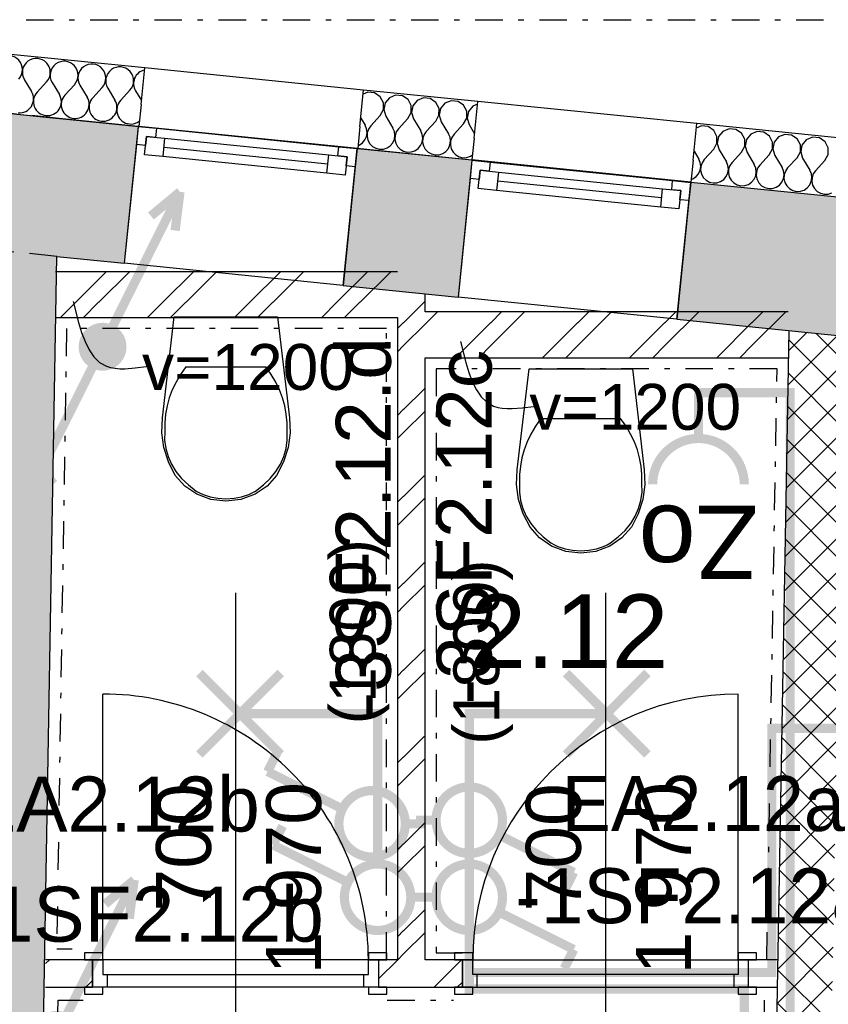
# Model space of a CAD drawing. Extents: x -12025 to 39812, y -30157 to 12.
# Tile 15 of 59: x 12274 to 14479, y -13792 to -11109. Entities that reach past the tile are written whole.
import ezdxf
from ezdxf.enums import TextEntityAlignment as Align

# ---------------------------------------------------------------- set-up
doc = ezdxf.new("R2010")
doc.units = 0
doc.header["$MEASUREMENT"] = 0
doc.linetypes.add('Čerchovaná S', pattern=[175, 75, -42.5, 15, -42.5])
for name, color, linetype in [('OÚ Dukovany internet + tv + data', 192, 'Continuous'), ('OÚ Dukovany půdorys kóty 2NP', 7, 'Continuous'), ('OÚ Dukovany půdorys podklad 2NP', 7, 'Continuous'), ('OÚ Dukovany světla', 132, 'Continuous'), ('OÚ Dukovany VZDUCHOTECHNIKA', 7, 'Continuous'), ('OÚ Dukovany zásuvky', 92, 'Continuous'), ('Zakladni', 7, 'Continuous')]:
    doc.layers.add(name, color=color, linetype=linetype)
doc.styles.add('Arial', font='txt')

# ---------------------------------------------------------------- blocks, each defined once
blk = doc.blocks.new('_X')
at = {"layer": 'Zakladni', "color": 21, "linetype": 'Continuous'}
for p, q in [((-19976.5, 7667.9), (-19966.1, 7678.3)), ((-19866.8, 7603.3), (-19848.2, 7622))]:
    blk.add_line(p, q, dxfattribs=at)
blk = doc.blocks.new('P_zarovkove_svitidlo (3)')
at = {"color": 0, "linetype": 'Continuous', "const_width": 25}
for points in [[(111, -111), (-111, 111)], [(-111, -111), (111, 111)]]:
    blk.add_lwpolyline(points, dxfattribs=at)
at = {"color": 0, "linetype": 'Continuous', "style": 'Arial'}
blk.add_text('EA2.12b', height=150, dxfattribs=at).set_placement((-750, -321.1))
blk = doc.blocks.new('P_zarovkove_svitidlo (4)')
at = {"color": 0, "linetype": 'Continuous', "const_width": 25}
for points in [[(111, -111), (-111, 111)], [(-111, -111), (111, 111)]]:
    blk.add_lwpolyline(points, dxfattribs=at)
at = {"color": 0, "linetype": 'Continuous', "style": 'Arial'}
blk.add_text('EA2.12a', height=150, dxfattribs=at).set_placement((-123.5, -319.6))
blk = doc.blocks.new('Jednopólový vypínač (12)')
at = {"color": 0, "linetype": 'Continuous', "const_width": 25}
for points in [[(0, 90.6, 0.414214), (-90.6, 0)], [(90.6, 0, 0.414214), (0, 90.6)], [(-90.6, 0, 0.414214), (0, -90.6)], [(0, -90.6, 0.414214), (90.6, 0)]]:
    blk.add_lwpolyline(points, format="xyb", dxfattribs=at)
for points in [[(284.9, -142.4), (77.7, -38.8)], [(284.9, -142.4), (259, -194.2)]]:
    blk.add_lwpolyline(points, dxfattribs=at)
at = {"color": 0, "linetype": 'Continuous', "style": 'Arial'}
blk.add_text('-1SF2.12a', height=150, dxfattribs=at).set_placement((125, -71.1))
blk = doc.blocks.new('Jednopólový vypínač (13)')
at = {"color": 0, "linetype": 'Continuous', "const_width": 25}
for points in [[(-284.9, 142.4), (-259, 194.2)], [(-284.9, 142.4), (-77.7, 38.8)]]:
    blk.add_lwpolyline(points, dxfattribs=at)
for points in [[(0, 90.6, 0.414214), (-90.6, 0)], [(90.6, 0, 0.414214), (0, 90.6)], [(-90.6, 0, 0.414214), (0, -90.6)], [(0, -90.6, 0.414214), (90.6, 0)]]:
    blk.add_lwpolyline(points, format="xyb", dxfattribs=at)
at = {"color": 0, "linetype": 'Continuous', "style": 'Arial'}
blk.add_text('-1SF2.12b', height=150, dxfattribs=at).set_placement((-1125, -121.1))
blk = doc.blocks.new('Zásuvka (28)')
at = {"color": 0, "linetype": 'Continuous', "const_width": 25}
blk.add_lwpolyline([(0, 250), (0, 125)], dxfattribs=at)
for points in [[(-125, 0, -0.414214), (0, 125)], [(0, 125, -0.414214), (125, 0)]]:
    blk.add_lwpolyline(points, format="xyb", dxfattribs=at)
at = {"color": 0, "linetype": 'Continuous', "style": 'Arial'}
blk.add_text('Zo', height=200, rotation=180, dxfattribs=at).set_placement((0, -58.1), align=Align.CENTER)
blk = doc.blocks.new('Stoupací vedení směrem nahoru (4)')
at = {"color": 0, "linetype": 'Continuous', "const_width": 25}
for points in [[(211.1, 422.2), (0, 0)], [(211.1, 422.2), (131.9, 356.3)], [(211.1, 422.2), (197.9, 316.7)]]:
    blk.add_lwpolyline(points, dxfattribs=at)
at = {"color": 0, "linetype": 'Continuous'}
for points, const_width in [([(0, 52.8, 0.414214), (-52.8, 0)], 25), ([(52.8, 0, 0.414214), (0, 52.8)], 25), ([(0, 26.4, 0.414214), (-26.4, 0)], 52.8), ([(26.4, 0, 0.414214), (0, 26.4)], 52.8), ([(-52.8, 0, 0.414214), (0, -52.8)], 25), ([(-26.4, 0, 0.414214), (0, -26.4)], 52.8), ([(0, -26.4, 0.414214), (26.4, 0)], 52.8), ([(0, -52.8, 0.414214), (52.8, 0)], 25)]:
    blk.add_lwpolyline(points, format="xyb", dxfattribs=dict(at, const_width=const_width))
blk = doc.blocks.new('Stoupací vedení směrem nahoru (7)')
at = {"color": 0, "linetype": 'Continuous'}
for points, const_width in [([(0, 52.8, 0.414214), (-52.8, 0)], 25), ([(52.8, 0, 0.414214), (0, 52.8)], 25), ([(0, 26.4, 0.414214), (-26.4, 0)], 52.8), ([(26.4, 0, 0.414214), (0, 26.4)], 52.8), ([(-52.8, 0, 0.414214), (0, -52.8)], 25), ([(-26.4, 0, 0.414214), (0, -26.4)], 52.8), ([(0, -26.4, 0.414214), (26.4, 0)], 52.8), ([(0, -52.8, 0.414214), (52.8, 0)], 25)]:
    blk.add_lwpolyline(points, format="xyb", dxfattribs=dict(at, const_width=const_width))
at = {"color": 0, "linetype": 'Continuous', "const_width": 25}
for points in [[(-211.1, -422.2), (0, 0)], [(-211.1, -422.2), (-197.9, -316.7)], [(-211.1, -422.2), (-131.9, -356.3)]]:
    blk.add_lwpolyline(points, dxfattribs=at)
blk = doc.blocks.new('Jednopólový vypínač (20)')
at = {"color": 0, "linetype": 'Continuous', "const_width": 25}
for points in [[(-284.9, 142.4), (-259, 194.2)], [(-284.9, 142.4), (-77.7, 38.8)]]:
    blk.add_lwpolyline(points, dxfattribs=at)
for points in [[(0, 90.6, 0.414214), (-90.6, 0)], [(90.6, 0, 0.414214), (0, 90.6)], [(-90.6, 0, 0.414214), (0, -90.6)], [(0, -90.6, 0.414214), (90.6, 0)]]:
    blk.add_lwpolyline(points, format="xyb", dxfattribs=at)
at = {"color": 0, "linetype": 'Continuous', "style": 'Arial'}
blk.add_text('-3SF2.12.d', height=150, rotation=90, dxfattribs=at).set_placement((51.1, 290))
blk = doc.blocks.new('Jednopólový vypínač (21)')
at = {"color": 0, "linetype": 'Continuous', "const_width": 25}
for points in [[(0, 90.6, 0.414214), (-90.6, 0)], [(90.6, 0, 0.414214), (0, 90.6)], [(-90.6, 0, 0.414214), (0, -90.6)], [(0, -90.6, 0.414214), (90.6, 0)]]:
    blk.add_lwpolyline(points, format="xyb", dxfattribs=at)
for points in [[(284.9, -142.4), (77.7, -38.8)], [(284.9, -142.4), (259, -194.2)]]:
    blk.add_lwpolyline(points, dxfattribs=at)
at = {"color": 0, "linetype": 'Continuous', "style": 'Arial'}
blk.add_text('-3SF2.12c', height=150, rotation=90, dxfattribs=at).set_placement((61.1, 315))

msp = doc.modelspace()

# ---------------------------------------------------------------- hatches: boundary and pattern name
at = {"layer": 'OÚ Dukovany půdorys podklad 2NP', "linetype": 'Continuous'}
h = msp.add_hatch(dxfattribs=at)
h.set_pattern_fill('ZDIVO___TVÁRNICE_01', color=21, style=0, pattern_type=2)
h.set_pattern_definition([(45, (0, 0), (-45.96194, 45.96194), []), (135, (0, 0), (45.96194, 45.96194), [])])
edge = h.paths.add_edge_path()
edge.add_spline(control_points=[(14371.7, -11956.1), (14371.7, -11956.1), (14316.3, -15103.7), (14316.3, -15103.7)], knot_values=[0, 0, 0, 0, 1, 1, 1, 1], degree=3, periodic=0)
edge.add_spline(control_points=[(14316.3, -15103.7), (14316.3, -15103.7), (14466.3, -15106.3), (14466.3, -15106.3)], knot_values=[0, 0, 0, 0, 1, 1, 1, 1], degree=3, periodic=0)
edge.add_spline(control_points=[(14466.3, -15106.3), (14466.3, -15106.3), (14521.5, -11971.3), (14521.5, -11971.3)], knot_values=[0, 0, 0, 0, 1, 1, 1, 1], degree=3, periodic=0)
edge.add_spline(control_points=[(14521.5, -11971.3), (14521.5, -11971.3), (14371.7, -11956.1), (14371.7, -11956.1)], knot_values=[0, 0, 0, 0, 1, 1, 1, 1], degree=3, periodic=0)
edge.add_spline(control_points=[(14371.7, -11956.1), (14371.7, -11956.1), (14371.7, -11956.1), (14371.7, -11956.1)], knot_values=[0, 0, 0, 0, 1, 1, 1, 1], degree=3, periodic=0)

# ---------------------------------------------------------------- linework, layer by layer
at = {"layer": 'OÚ Dukovany půdorys kóty 2NP', "color": 1, "linetype": 'Continuous'}
for p, q in [((12862.8, -12670.3), (12862.8, -14045.3)), ((13871.4, -12670.3), (13871.4, -14045.3))]:
    msp.add_line(p, q, dxfattribs=at)
at = {"layer": 'OÚ Dukovany půdorys kóty 2NP', "color": 1, "linetype": 'Continuous', "flags": 128}
for points in [[(12420.1, -11877), (12434.5, -11934.2), (12442.7, -11961.1), (12452.2, -11986.1), (12463.3, -12008.4), (12476.4, -12027.5), (12491.9, -12042.6), (12510.4, -12053), (12510.4, -12053)], [(13476.1, -11985.6), (13490.5, -12042.8), (13498.8, -12069.8), (13508.2, -12094.7), (13519.3, -12117.1), (13532.4, -12136.1), (13548, -12151.2), (13566.4, -12161.6), (13566.4, -12161.6)], [(12510.4, -12053), (12521.8, -12056.6), (12534.1, -12058.8), (12547.1, -12059.9), (12560.7, -12059.9), (12589.3, -12057.7), (12618.8, -12054), (12618.8, -12054)], [(13566.4, -12161.6), (13577.8, -12165.2), (13590.1, -12167.5), (13603.1, -12168.5), (13616.7, -12168.5), (13645.3, -12166.4), (13674.9, -12162.7), (13674.9, -12162.7)]]:
    msp.add_lwpolyline(points, dxfattribs=at)
at = {"layer": 'OÚ Dukovany půdorys podklad 2NP', "color": 154, "linetype": 'Čerchovaná S'}
msp.add_line((5291.2, -11108.8), (22769.7, -11108.8), dxfattribs=at)
at = {"layer": 'OÚ Dukovany půdorys podklad 2NP', "color": 1, "linetype": 'Continuous'}
for p, q in [((12614.9, -11240.2), (12010.2, -11179.2)), ((12604.9, -11339.7), (12614.9, -11240.2)), ((12604.9, -11339.7), (12614.9, -11240.2)), ((13211.9, -11300.4), (12614.9, -11240.2)), ((13201.8, -11399.9), (13211.9, -11300.4)), ((13201.8, -11399.9), (13211.9, -11300.4)), ((13523.5, -11331.9), (13211.9, -11300.4)), ((12007.4, -11339.7), (12598.8, -11399.4)), ((12604.9, -11339.7), (12598.8, -11399.4)), ((12604.9, -11339.7), (12598.8, -11399.4)), ((13513.4, -11431.4), (13523.5, -11331.9)), ((13513.4, -11431.4), (13523.5, -11331.9)), ((14120.4, -11392.1), (13523.5, -11331.9)), ((12597.1, -11399.4), (12559.3, -11772.5)), ((12597.1, -11399.4), (12592.1, -11449.2)), ((12597.1, -11399.4), (12592.1, -11449.2)), ((13194, -11459.9), (12597.1, -11399.4)), ((12597.1, -11399.4), (12646.8, -11404.5)), ((13195.8, -11459.6), (12598.8, -11399.4)), ((13201.8, -11399.9), (13195.8, -11459.6)), ((13201.8, -11399.9), (13195.8, -11459.6)), ((14110.4, -11491.6), (14120.4, -11392.1)), ((14110.4, -11491.6), (14120.4, -11392.1)), ((15513.1, -11532.6), (14120.4, -11392.1)), ((12614.4, -11476.6), (12619.5, -11426.8)), ((12619.5, -11426.8), (12616.9, -11451.7)), ((12644.3, -11429.4), (12619.5, -11426.8)), ((12619.5, -11426.8), (12669.2, -11431.9)), ((12646.8, -11404.5), (12644.3, -11429.4)), ((12646.8, -11404.5), (13144.3, -11454.9)), ((12592.1, -11449.2), (12559.3, -11772.5)), ((12616.9, -11451.7), (12592.1, -11449.2)), ((12669.2, -11431.9), (12664.2, -11481.6)), ((12669.2, -11431.9), (13116.9, -11477.2)), ((13141.8, -11479.7), (13144.3, -11454.9)), ((13144.3, -11454.9), (13194, -11459.9)), ((13513.4, -11431.4), (13507.4, -11491.1)), ((13513.4, -11431.4), (13507.4, -11491.1)), ((12664.2, -11481.6), (12614.4, -11476.6)), ((13111.9, -11527), (12664.2, -11481.6)), ((13111.9, -11527), (12664.2, -11481.6)), ((13114.4, -11502.1), (12666.7, -11456.7)), ((13111.9, -11527), (13116.9, -11477.2)), ((13116.9, -11477.2), (13166.6, -11482.3)), ((13166.6, -11482.3), (13141.8, -11479.7)), ((13156.2, -11833), (13194, -11459.9)), ((13166.6, -11482.3), (13161.6, -11532)), ((13164.1, -11507.1), (13166.6, -11482.3)), ((13194, -11459.9), (13189, -11509.7)), ((13194, -11459.9), (13189, -11509.7)), ((13195.8, -11459.6), (13507.4, -11491.1)), ((13189, -11509.7), (13156.2, -11833)), ((13189, -11509.7), (13164.1, -11507.1)), ((13507.3, -11491.7), (13469.5, -11864.7)), ((13507.3, -11491.7), (13502.3, -11541.4)), ((13507.3, -11491.7), (13502.3, -11541.4)), ((14104.3, -11552.1), (13507.3, -11491.7)), ((13507.3, -11491.7), (13557.1, -11496.7)), ((14104.4, -11551.3), (13507.4, -11491.1)), ((13557.1, -11496.7), (13554.6, -11521.6)), ((13557.1, -11496.7), (14054.5, -11547.1)), ((14110.4, -11491.6), (14104.4, -11551.3)), ((14110.4, -11491.6), (14104.4, -11551.3)), ((13161.6, -11532), (13111.9, -11527)), ((13524.7, -11568.8), (13529.7, -11519)), ((13529.7, -11519), (13527.2, -11543.9)), ((13554.6, -11521.6), (13529.7, -11519)), ((13529.7, -11519), (13579.4, -11524.1)), ((13579.4, -11524.1), (13574.4, -11573.8)), ((13579.4, -11524.1), (14027.1, -11569.4)), ((13502.3, -11541.4), (13469.5, -11864.7)), ((13527.2, -11543.9), (13502.3, -11541.4)), ((14024.6, -11594.3), (13576.9, -11549)), ((14052, -11572), (14054.5, -11547.1)), ((14054.5, -11547.1), (14104.3, -11552.1)), ((14066.5, -11925.2), (14104.3, -11552.1)), ((14104.3, -11552.1), (14099.2, -11601.9)), ((14104.3, -11552.1), (14099.2, -11601.9)), ((14104.4, -11551.3), (15497, -11691.8)), ((13574.4, -11573.8), (13524.7, -11568.8)), ((14022.1, -11619.2), (13574.4, -11573.8)), ((14022.1, -11619.2), (13574.4, -11573.8)), ((14022.1, -11619.2), (14027.1, -11569.4)), ((14027.1, -11569.4), (14076.9, -11574.5)), ((14076.9, -11574.5), (14052, -11572)), ((14076.9, -11574.5), (14071.9, -11624.2)), ((14074.4, -11599.4), (14076.9, -11574.5)), ((14099.2, -11601.9), (14066.5, -11925.2)), ((14099.2, -11601.9), (14074.4, -11599.4)), ((14071.9, -11624.2), (14022.1, -11619.2)), ((13156.2, -11833), (12559.3, -11772.5)), ((13304.4, -11795.4), (12372, -11795.4)), ((13379.4, -11904.8), (13379.4, -11855.6)), ((14066.5, -11925.2), (13469.5, -11864.7)), ((14370, -11904.8), (13379.4, -11904.8)), ((12372, -11920.4), (13304.4, -11920.4)), ((13304.4, -11920.4), (13304.4, -13670.3)), ((14371.7, -11956.1), (14316.3, -15103.7)), ((13379.4, -12029.8), (14370, -12029.8)), ((13379.4, -13670.3), (13379.4, -12029.8)), ((12727.4, -12054.3), (12836.4, -12054.3)), ((12836.4, -12054.3), (12945.3, -12054.3)), ((13695.1, -12195.7), (13804, -12195.7)), ((13804, -12195.7), (13912.9, -12195.7)), ((12500.8, -13670.3), (12500.8, -12946.3)), ((14233.4, -13670.3), (14233.4, -12946.3)), ((12500.8, -13651.3), (12450.8, -13651.3)), ((12450.8, -13651.3), (12450.8, -13670.3)), ((12500.8, -13670.3), (12500.8, -13651.3)), ((13274.8, -13651.3), (13224.8, -13651.3)), ((13224.8, -13651.3), (13224.8, -13670.3)), ((13274.8, -13670.3), (13274.8, -13651.3)), ((13509.4, -13651.3), (13459.4, -13651.3)), ((13459.4, -13651.3), (13459.4, -13670.3)), ((13509.4, -13670.3), (13509.4, -13651.3)), ((14283.4, -13651.3), (14233.4, -13651.3)), ((14233.4, -13651.3), (14233.4, -13670.3)), ((14283.4, -13670.3), (14283.4, -13651.3)), ((12472.8, -13670.3), (12344.5, -13670.3)), ((12472.8, -13670.3), (12450.8, -13670.3)), ((12450.8, -13670.3), (12500.8, -13670.3)), ((12472.8, -13670.3), (12450.8, -13670.3)), ((12472.8, -13670.3), (12450.8, -13670.3)), ((12472.8, -13670.3), (12472.8, -13745.3)), ((13252.8, -13670.3), (12472.8, -13670.3)), ((12472.8, -13745.3), (12472.8, -13670.3)), ((12472.8, -13670.3), (12500.8, -13670.3)), ((12472.8, -13670.3), (12472.8, -13745.3)), ((12472.8, -13670.3), (12472.8, -13745.3)), ((12500.8, -13670.3), (12500.8, -13710.3)), ((13224.8, -13670.3), (12500.8, -13670.3)), ((12500.8, -13670.3), (12500.8, -13710.3)), ((13224.8, -13670.3), (13274.8, -13670.3)), ((13224.8, -13710.3), (13224.8, -13670.3)), ((13224.8, -13670.3), (13252.8, -13670.3)), ((13224.8, -13710.3), (13224.8, -13670.3)), ((13252.8, -13670.3), (13274.8, -13670.3)), ((13252.8, -13670.3), (13252.8, -13745.3)), ((13304.4, -13670.3), (13252.8, -13670.3)), ((13252.8, -13670.3), (13252.8, -13745.3)), ((13252.8, -13670.3), (13252.8, -13745.3)), ((13252.8, -13670.3), (13252.8, -13745.3)), ((13252.8, -13670.3), (13274.8, -13670.3)), ((13252.8, -13670.3), (13274.8, -13670.3)), ((13481.4, -13670.3), (13379.4, -13670.3)), ((13481.4, -13670.3), (13459.4, -13670.3)), ((13459.4, -13670.3), (13509.4, -13670.3)), ((13481.4, -13670.3), (13459.4, -13670.3)), ((13481.4, -13670.3), (13459.4, -13670.3)), ((13481.4, -13745.3), (13481.4, -13670.3)), ((13481.4, -13670.3), (14261.4, -13670.3)), ((13509.4, -13670.3), (13481.4, -13670.3)), ((13481.4, -13670.3), (13481.4, -13745.3)), ((13481.4, -13745.3), (13481.4, -13670.3)), ((13481.4, -13745.3), (13481.4, -13670.3)), ((13509.4, -13710.3), (13509.4, -13670.3)), ((13509.4, -13670.3), (14233.4, -13670.3)), ((13509.4, -13710.3), (13509.4, -13670.3)), ((14233.4, -13670.3), (14283.4, -13670.3)), ((14261.4, -13670.3), (14233.4, -13670.3)), ((14233.4, -13670.3), (14233.4, -13710.3)), ((14233.4, -13670.3), (14233.4, -13710.3)), ((14261.4, -13670.3), (14283.4, -13670.3)), ((14261.4, -13745.3), (14261.4, -13670.3)), ((14341.5, -13670.3), (14261.4, -13670.3)), ((14261.4, -13745.3), (14261.4, -13670.3)), ((14261.4, -13745.3), (14261.4, -13670.3)), ((14261.4, -13745.3), (14261.4, -13670.3)), ((14261.4, -13670.3), (14283.4, -13670.3)), ((14261.4, -13670.3), (14283.4, -13670.3)), ((12500.8, -13710.3), (12512.8, -13710.3)), ((12500.8, -13710.3), (13224.8, -13710.3)), ((12512.8, -13710.3), (12512.8, -13745.3)), ((13212.8, -13745.3), (13212.8, -13710.3)), ((13212.8, -13710.3), (13224.8, -13710.3)), ((13521.4, -13710.3), (13509.4, -13710.3)), ((14233.4, -13710.3), (13509.4, -13710.3)), ((13521.4, -13745.3), (13521.4, -13710.3)), ((14233.4, -13710.3), (14221.4, -13710.3)), ((14221.4, -13710.3), (14221.4, -13745.3)), ((12344.5, -13745.3), (12472.8, -13745.3)), ((12472.8, -13745.3), (12450.8, -13745.3)), ((12500.8, -13745.3), (12450.8, -13745.3)), ((12450.8, -13745.3), (12450.8, -13764.3)), ((12472.8, -13745.3), (12450.8, -13745.3)), ((12472.8, -13745.3), (12450.8, -13745.3)), ((13252.8, -13745.3), (12472.8, -13745.3)), ((12512.8, -13745.3), (12472.8, -13745.3)), ((12500.8, -13764.3), (12500.8, -13745.3)), ((13252.8, -13745.3), (13212.8, -13745.3)), ((13274.8, -13745.3), (13224.8, -13745.3)), ((13224.8, -13745.3), (13224.8, -13764.3)), ((13252.8, -13745.3), (13274.8, -13745.3)), ((13252.8, -13745.3), (13481.4, -13745.3)), ((13252.8, -13745.3), (13274.8, -13745.3)), ((13252.8, -13745.3), (13274.8, -13745.3)), ((13274.8, -13764.3), (13274.8, -13745.3)), ((13481.4, -13745.3), (13459.4, -13745.3)), ((13509.4, -13745.3), (13459.4, -13745.3)), ((13459.4, -13745.3), (13459.4, -13764.3)), ((13481.4, -13745.3), (13459.4, -13745.3)), ((13481.4, -13745.3), (13459.4, -13745.3)), ((13481.4, -13745.3), (14261.4, -13745.3)), ((13481.4, -13745.3), (13521.4, -13745.3)), ((13509.4, -13764.3), (13509.4, -13745.3)), ((14221.4, -13745.3), (14261.4, -13745.3)), ((14283.4, -13745.3), (14233.4, -13745.3)), ((14233.4, -13745.3), (14233.4, -13764.3)), ((14261.4, -13745.3), (14283.4, -13745.3)), ((14261.4, -13745.3), (14340.2, -13745.3)), ((14261.4, -13745.3), (14283.4, -13745.3)), ((14261.4, -13745.3), (14283.4, -13745.3)), ((14283.4, -13764.3), (14283.4, -13745.3)), ((12450.8, -13764.3), (12500.8, -13764.3)), ((13224.8, -13764.3), (13274.8, -13764.3)), ((13459.4, -13764.3), (13509.4, -13764.3)), ((14233.4, -13764.3), (14283.4, -13764.3))]:
    msp.add_line(p, q, dxfattribs=at)
at = {"layer": 'OÚ Dukovany půdorys podklad 2NP', "color": 21, "linetype": 'Continuous'}
for p, q in [((12286.6, -11272.2), (12306.3, -11304.8)), ((12347.3, -11278.3), (12321.5, -11306.3)), ((12362.5, -11279.8), (12382.1, -11312.4)), ((12423.1, -11285.9), (12397.3, -11314)), ((12438.3, -11287.5), (12457.9, -11320.1)), ((12498.9, -11293.6), (12473.1, -11321.6)), ((12514.1, -11295.1), (12533.7, -11327.7)), ((12574.7, -11301.2), (12548.9, -11329.3)), ((12589.9, -11302.8), (12605.9, -11329.3)), ((13223.4, -11306.6), (13210.7, -11311.8)), ((13241.9, -11308.4), (13223.4, -11306.6)), ((13257.3, -11318.8), (13241.9, -11308.4)), ((13265.9, -11335.2), (13257.3, -11318.8)), ((13282.1, -11321.3), (13270.3, -11335.7)), ((13299.2, -11314.2), (13282.1, -11321.3)), ((13317.7, -11316.1), (13299.2, -11314.2)), ((13333.1, -11326.5), (13317.7, -11316.1)), ((13375, -11321.9), (13357.9, -11329)), ((13393.5, -11323.7), (13375, -11321.9)), ((13265.8, -11353.8), (13265.9, -11335.2)), ((13270.3, -11335.7), (13266.7, -11353.9)), ((13341.7, -11342.9), (13333.1, -11326.5)), ((13341.6, -11361.4), (13341.7, -11342.9)), ((13346.1, -11343.3), (13342.5, -11361.5)), ((13357.9, -11329), (13346.1, -11343.3)), ((13408.9, -11334.1), (13393.5, -11323.7)), ((13417.5, -11350.5), (13408.9, -11334.1)), ((13433.7, -11336.6), (13421.9, -11351)), ((13450.8, -11329.5), (13433.7, -11336.6)), ((13469.3, -11331.4), (13450.8, -11329.5)), ((13484.7, -11341.8), (13469.3, -11331.4)), ((13493.4, -11358.2), (13484.7, -11341.8)), ((13509.5, -11344.3), (13497.7, -11358.6)), ((13522.8, -11338.8), (13509.5, -11344.3)), ((13257, -11370.1), (13231.2, -11398.1)), ((13257, -11370.1), (13265.8, -11353.8)), ((13266.7, -11353.9), (13272.1, -11371.6)), ((13272.1, -11371.6), (13291.8, -11404.2)), ((13332.8, -11377.7), (13341.6, -11361.4)), ((13342.5, -11361.5), (13347.9, -11379.3)), ((13408.6, -11385.4), (13417.4, -11369.1)), ((13417.4, -11369.1), (13417.5, -11350.5)), ((13421.9, -11351), (13418.3, -11369.2)), ((13418.3, -11369.2), (13423.7, -11386.9)), ((13493.2, -11376.7), (13493.4, -11358.2)), ((13497.7, -11358.6), (13494.1, -11376.8)), ((13204.2, -11376.9), (13216, -11396.6)), ((13220.1, -11406.2), (13216, -11396.6)), ((13231.2, -11398.1), (13225.2, -11406.7)), ((13332.8, -11377.7), (13307, -11405.8)), ((13347.9, -11379.3), (13367.6, -11411.9)), ((13408.6, -11385.4), (13382.8, -11413.4)), ((13423.7, -11386.9), (13443.4, -11419.5)), ((13484.4, -11393), (13458.6, -11421.1)), ((13484.4, -11393), (13493.2, -11376.7)), ((13494.1, -11376.8), (13499.5, -11394.6)), ((13499.5, -11394.6), (13514.6, -11419.5)), ((14133.1, -11398.4), (14119.2, -11404.1)), ((14151.5, -11400.2), (14133.1, -11398.4)), ((14166.9, -11410.6), (14151.5, -11400.2)), ((13215.6, -11436.6), (13219.9, -11427.1)), ((13219.9, -11427.1), (13221.5, -11416.7)), ((13221.5, -11416.7), (13220.1, -11406.2)), ((13221.8, -11416.7), (13221.2, -11427.2)), ((13221.2, -11427.2), (13223.6, -11437.4)), ((13225.2, -11406.7), (13221.8, -11416.7)), ((13295.9, -11413.9), (13291.8, -11404.2)), ((13295.7, -11434.7), (13297.3, -11424.3)), ((13297.3, -11424.3), (13295.9, -11413.9)), ((13297.6, -11424.3), (13297, -11434.8)), ((13301, -11414.4), (13297.6, -11424.3)), ((13307, -11405.8), (13301, -11414.4)), ((13371.7, -11421.5), (13367.6, -11411.9)), ((13373.1, -11432), (13371.7, -11421.5)), ((13376.8, -11422), (13373.4, -11432)), ((13382.8, -11413.4), (13376.8, -11422)), ((13447.6, -11429.2), (13443.4, -11419.5)), ((13448.9, -11439.6), (13447.6, -11429.2)), ((13452.6, -11429.7), (13449.2, -11439.6)), ((13458.6, -11421.1), (13452.6, -11429.7)), ((14175.6, -11427), (14166.9, -11410.6)), ((14175.5, -11445.6), (14175.6, -11427)), ((14180, -11427.5), (14176.4, -11445.7)), ((14191.7, -11413.1), (14180, -11427.5)), ((14208.9, -11406), (14191.7, -11413.1)), ((14227.3, -11407.9), (14208.9, -11406)), ((14242.7, -11418.3), (14227.3, -11407.9)), ((14251.4, -11434.7), (14242.7, -11418.3)), ((14267.5, -11420.8), (14255.8, -11435.1)), ((14284.7, -11413.7), (14267.5, -11420.8)), ((14303.1, -11415.5), (14284.7, -11413.7)), ((14318.5, -11425.9), (14303.1, -11415.5)), ((14327.2, -11442.3), (14318.5, -11425.9)), ((14343.3, -11428.4), (14331.6, -11442.7)), ((14360.5, -11421.3), (14343.3, -11428.4)), ((14379, -11423.2), (14360.5, -11421.3)), ((14394.3, -11433.6), (14379, -11423.2)), ((14436.3, -11429), (14419.1, -11436.1)), ((14454.8, -11430.8), (14436.3, -11429)), ((13196.6, -11451.6), (13200.1, -11450.5)), ((13200.1, -11450.5), (13208.8, -11444.6)), ((13208.8, -11444.6), (13215.6, -11436.6)), ((13223.6, -11437.4), (13228.6, -11446.7)), ((13228.6, -11446.7), (13236, -11454.1)), ((13236, -11454.1), (13245.1, -11459.3)), ((13275.9, -11458.2), (13284.6, -11452.3)), ((13284.6, -11452.3), (13291.4, -11444.3)), ((13291.4, -11444.3), (13295.7, -11434.7)), ((13297, -11434.8), (13299.4, -11445.1)), ((13299.4, -11445.1), (13304.4, -11454.3)), ((13304.4, -11454.3), (13311.8, -11461.8)), ((13360.4, -11459.9), (13367.2, -11451.9)), ((13367.2, -11451.9), (13371.5, -11442.4)), ((13371.5, -11442.4), (13373.1, -11432)), ((13373.4, -11432), (13372.8, -11442.5)), ((13372.8, -11442.5), (13375.2, -11452.7)), ((13375.2, -11452.7), (13380.2, -11462)), ((13443, -11459.6), (13447.3, -11450)), ((13447.3, -11450), (13448.9, -11439.6)), ((13449.2, -11439.6), (13448.6, -11450.1)), ((13448.6, -11450.1), (13451, -11460.4)), ((14166.6, -11461.9), (14175.5, -11445.6)), ((14176.4, -11445.7), (14181.8, -11463.4)), ((14242.4, -11469.5), (14251.3, -11453.2)), ((14251.3, -11453.2), (14251.4, -11434.7)), ((14255.8, -11435.1), (14252.2, -11453.3)), ((14252.2, -11453.3), (14257.6, -11471)), ((14327.1, -11460.9), (14327.2, -11442.3)), ((14331.6, -11442.7), (14328, -11461)), ((14403, -11450), (14394.3, -11433.6)), ((14402.9, -11468.5), (14403, -11450)), ((14407.4, -11450.4), (14403.8, -11468.6)), ((14419.1, -11436.1), (14407.4, -11450.4)), ((14470.2, -11441.2), (14454.8, -11430.8)), ((14478.8, -11457.6), (14470.2, -11441.2)), ((13245.1, -11459.3), (13255.4, -11461.8)), ((13255.4, -11461.8), (13265.9, -11461.4)), ((13265.9, -11461.4), (13275.9, -11458.2)), ((13311.8, -11461.8), (13321, -11467)), ((13321, -11467), (13331.2, -11469.5)), ((13331.2, -11469.5), (13341.7, -11469.1)), ((13341.7, -11469.1), (13351.7, -11465.8)), ((13351.7, -11465.8), (13360.4, -11459.9)), ((13380.2, -11462), (13387.6, -11469.4)), ((13387.6, -11469.4), (13396.8, -11474.6)), ((13396.8, -11474.6), (13407, -11477.1)), ((13407, -11477.1), (13417.5, -11476.7)), ((13417.5, -11476.7), (13427.5, -11473.5)), ((13427.5, -11473.5), (13436.2, -11467.6)), ((13436.2, -11467.6), (13443, -11459.6)), ((13451, -11460.4), (13456, -11469.6)), ((13456, -11469.6), (13463.4, -11477.1)), ((13463.4, -11477.1), (13472.6, -11482.3)), ((13472.6, -11482.3), (13482.8, -11484.8)), ((13493.3, -11484.4), (13503.3, -11481.1)), ((13503.3, -11481.1), (13508.8, -11477.4)), ((14112.9, -11467.1), (14125.7, -11488.4)), ((14166.6, -11461.9), (14140.8, -11489.9)), ((14181.8, -11463.4), (14201.5, -11496)), ((14242.4, -11469.5), (14216.6, -11497.5)), ((14257.6, -11471), (14277.3, -11503.7)), ((14318.2, -11477.2), (14292.4, -11505.2)), ((14318.2, -11477.2), (14327.1, -11460.9)), ((14328, -11461), (14333.4, -11478.7)), ((14333.4, -11478.7), (14353.1, -11511.3)), ((14394, -11484.8), (14402.9, -11468.5)), ((14403.8, -11468.6), (14409.2, -11486.3)), ((14469.8, -11492.5), (14478.7, -11476.2)), ((14478.7, -11476.2), (14478.8, -11457.6)), ((13482.8, -11484.8), (13493.3, -11484.4)), ((14129.8, -11498), (14125.7, -11488.4)), ((14129.6, -11518.8), (14131.1, -11508.5)), ((14131.1, -11508.5), (14129.8, -11498)), ((14131.4, -11508.5), (14130.9, -11519)), ((14134.8, -11498.5), (14131.4, -11508.5)), ((14140.8, -11489.9), (14134.8, -11498.5)), ((14205.6, -11505.7), (14201.5, -11496)), ((14206.9, -11516.1), (14205.6, -11505.7)), ((14210.6, -11506.2), (14207.3, -11516.1)), ((14216.6, -11497.5), (14210.6, -11506.2)), ((14281.4, -11513.3), (14277.3, -11503.7)), ((14292.4, -11505.2), (14286.5, -11513.8)), ((14394, -11484.8), (14368.2, -11512.8)), ((14409.2, -11486.3), (14428.9, -11519)), ((14469.8, -11492.5), (14444, -11520.5)), ((14109.7, -11542.3), (14118.4, -11536.4)), ((14118.4, -11536.4), (14125.2, -11528.4)), ((14125.2, -11528.4), (14129.6, -11518.8)), ((14130.9, -11519), (14133.2, -11529.2)), ((14133.2, -11529.2), (14138.3, -11538.4)), ((14194.2, -11544.1), (14201, -11536.1)), ((14201, -11536.1), (14205.4, -11526.5)), ((14205.4, -11526.5), (14206.9, -11516.1)), ((14207.3, -11516.1), (14206.7, -11526.6)), ((14206.7, -11526.6), (14209, -11536.9)), ((14209, -11536.9), (14214.1, -11546.1)), ((14276.8, -11543.7), (14281.2, -11534.1)), ((14281.2, -11534.1), (14282.7, -11523.8)), ((14282.7, -11523.8), (14281.4, -11513.3)), ((14283.1, -11523.8), (14282.5, -11534.3)), ((14282.5, -11534.3), (14284.9, -11544.5)), ((14286.5, -11513.8), (14283.1, -11523.8)), ((14357.2, -11521), (14353.1, -11511.3)), ((14357, -11541.8), (14358.6, -11531.4)), ((14358.6, -11531.4), (14357.2, -11521)), ((14358.9, -11531.4), (14358.3, -11541.9)), ((14362.3, -11521.5), (14358.9, -11531.4)), ((14368.2, -11512.8), (14362.3, -11521.5)), ((14433, -11528.6), (14428.9, -11519)), ((14434.4, -11539.1), (14433, -11528.6)), ((14438.1, -11529.1), (14434.7, -11539.1)), ((14444, -11520.5), (14438.1, -11529.1)), ((14105.1, -11543.8), (14109.7, -11542.3)), ((14138.3, -11538.4), (14145.7, -11545.9)), ((14145.7, -11545.9), (14154.8, -11551.1)), ((14154.8, -11551.1), (14165, -11553.6)), ((14165, -11553.6), (14175.5, -11553.2)), ((14175.5, -11553.2), (14185.5, -11550)), ((14185.5, -11550), (14194.2, -11544.1)), ((14214.1, -11546.1), (14221.5, -11553.6)), ((14221.5, -11553.6), (14230.6, -11558.8)), ((14230.6, -11558.8), (14240.8, -11561.3)), ((14240.8, -11561.3), (14251.3, -11560.9)), ((14251.3, -11560.9), (14261.3, -11557.6)), ((14261.3, -11557.6), (14270.1, -11551.7)), ((14270.1, -11551.7), (14276.8, -11543.7)), ((14284.9, -11544.5), (14289.9, -11553.7)), ((14289.9, -11553.7), (14297.3, -11561.2)), ((14297.3, -11561.2), (14306.4, -11566.4)), ((14337.1, -11565.3), (14345.9, -11559.4)), ((14345.9, -11559.4), (14352.7, -11551.4)), ((14352.7, -11551.4), (14357, -11541.8)), ((14358.3, -11541.9), (14360.7, -11552.2)), ((14360.7, -11552.2), (14365.7, -11561.4)), ((14365.7, -11561.4), (14373.1, -11568.9)), ((14421.7, -11567), (14428.5, -11559)), ((14428.5, -11559), (14432.8, -11549.4)), ((14432.8, -11549.4), (14434.4, -11539.1)), ((14434.7, -11539.1), (14434.1, -11549.6)), ((14434.1, -11549.6), (14436.5, -11559.8)), ((14436.5, -11559.8), (14441.5, -11569)), ((14306.4, -11566.4), (14316.6, -11568.9)), ((14316.6, -11568.9), (14327.1, -11568.5)), ((14327.1, -11568.5), (14337.1, -11565.3)), ((14373.1, -11568.9), (14382.2, -11574.1)), ((14382.2, -11574.1), (14392.4, -11576.5)), ((14392.4, -11576.5), (14402.9, -11576.2)), ((14402.9, -11576.2), (14412.9, -11572.9)), ((14412.9, -11572.9), (14421.7, -11567)), ((14441.5, -11569), (14448.9, -11576.5)), ((14448.9, -11576.5), (14458, -11581.7)), ((14458, -11581.7), (14468.2, -11584.2)), ((14468.2, -11584.2), (14478.8, -11583.8)), ((14478.8, -11583.8), (14488.7, -11580.5)), ((12426.8, -11878.6), (12510.1, -11795.4)), ((12490.1, -11878.6), (12573.3, -11795.4)), ((12664.3, -11878.6), (12747.6, -11795.4)), ((12727.6, -11878.6), (12810.8, -11795.4)), ((12901.8, -11878.6), (12985.1, -11795.4)), ((12965.1, -11878.6), (13048.3, -11795.4)), ((13139.3, -11878.6), (13222.6, -11795.4)), ((13202.6, -11878.6), (13285.8, -11795.4)), ((12385.1, -11920.4), (12426.8, -11878.6)), ((12447.6, -11920.4), (12489.3, -11878.6)), ((12622.6, -11920.4), (12664.3, -11878.6)), ((12685.1, -11920.4), (12726.8, -11878.6)), ((12860.1, -11920.4), (12901.8, -11878.6)), ((12922.6, -11920.4), (12964.3, -11878.6)), ((13097.6, -11920.4), (13139.3, -11878.6)), ((13160.1, -11920.4), (13201.8, -11878.6)), ((13321, -11934.5), (13376.8, -11878.6)), ((13376.8, -11878.6), (13379.4, -11876)), ((13379.4, -11938.5), (13413.2, -11904.8)), ((13558.5, -11934.5), (13588.2, -11904.8)), ((13558.5, -11997), (13650.7, -11904.8)), ((13796, -11934.5), (13825.7, -11904.8)), ((13796, -11997), (13888.2, -11904.8)), ((14033.5, -11934.5), (14063.2, -11904.8)), ((14033.5, -11997), (14125.7, -11904.8)), ((14271, -11934.5), (14300.7, -11904.8)), ((14271, -11997), (14363.2, -11904.8)), ((13304.4, -11950.3), (13321, -11933.7)), ((13321, -11997), (13379.4, -11938.5)), ((13462.4, -12029.8), (13558.5, -11933.7)), ((13699.9, -12029.8), (13796, -11933.7)), ((13937.4, -12029.8), (14033.5, -11933.7)), ((14174.9, -12029.8), (14271, -11933.7)), ((13304.4, -12013.5), (13321, -11997)), ((13525.7, -12029.8), (13558.5, -11997)), ((13763.2, -12029.8), (13796, -11997)), ((14000.7, -12029.8), (14033.5, -11997)), ((14238.2, -12029.8), (14271, -11997)), ((13321, -12171.2), (13376.8, -12115.4)), ((13376.8, -12115.4), (13379.4, -12112.8)), ((13304.4, -12187), (13321, -12170.5)), ((13321, -12233.7), (13379.4, -12175.3)), ((13304.4, -12250.3), (13321, -12233.7)), ((13321, -12408), (13376.8, -12352.1)), ((13376.8, -12352.1), (13379.4, -12349.5)), ((13304.4, -12423.8), (13321, -12407.2)), ((13321, -12470.5), (13379.4, -12412)), ((13304.4, -12487), (13321, -12470.5)), ((13321, -12644.7), (13376.8, -12588.9)), ((13376.8, -12588.9), (13379.4, -12586.3)), ((13304.4, -12660.5), (13321, -12644)), ((13321, -12707.2), (13379.4, -12648.8)), ((13304.4, -12723.8), (13321, -12707.2)), ((13376.8, -12825.6), (13379.4, -12823)), ((13321, -12881.5), (13376.8, -12825.6)), ((13304.4, -12897.3), (13321, -12880.7)), ((13321, -12944), (13379.4, -12885.5)), ((13304.4, -12960.5), (13321, -12944)), ((13321, -13118.2), (13376.8, -13062.4)), ((13376.8, -13062.4), (13379.4, -13059.8)), ((13304.4, -13134), (13321, -13117.5)), ((13321, -13180.7), (13379.4, -13122.3)), ((13304.4, -13197.3), (13321, -13180.7)), ((13321, -13355), (13376.8, -13299.1)), ((13376.8, -13299.1), (13379.4, -13296.5)), ((13304.4, -13370.8), (13321, -13354.2)), ((13321, -13417.5), (13379.4, -13359)), ((13304.4, -13434), (13321, -13417.5)), ((13321, -13591.7), (13376.8, -13535.9)), ((13376.8, -13535.9), (13379.4, -13533.3)), ((13304.4, -13607.5), (13321, -13591)), ((13321, -13654.2), (13379.4, -13595.8)), ((13304.9, -13670.3), (13321, -13654.2)), ((13252.8, -13722.4), (13304.9, -13670.3)), ((13404.2, -13745.3), (13479.2, -13670.3)), ((13467.4, -13745.3), (13481.4, -13731.3))]:
    msp.add_line(p, q, dxfattribs=at)
at = {"layer": 'OÚ Dukovany půdorys podklad 2NP', "color": 7, "linetype": 'Continuous'}
for p, q in [((12007.4, -11339.7), (12381.8, -11377.6)), ((12597.1, -11399.4), (12381.8, -11377.6)), ((13507.3, -11491.7), (13194, -11459.9)), ((14616.3, -11604), (14104.3, -11552.1)), ((12337.6, -13915), (12375.3, -11753.9)), ((12375.3, -11753.9), (12559.3, -11772.5)), ((13156.2, -11833), (13469.5, -11864.7)), ((14066.5, -11925.2), (14578.5, -11977.1))]:
    msp.add_line(p, q, dxfattribs=at)
at = {"layer": 'OÚ Dukovany půdorys podklad 2NP', "color": 8, "linetype": 'Čerchovaná S'}
for p, q in [((12381.8, -11377.6), (12007.4, -11339.7)), ((12375.3, -11753.9), (12000.9, -11716))]:
    msp.add_line(p, q, dxfattribs=at)
at = {"layer": 'OÚ Dukovany půdorys podklad 2NP', "color": 1, "linetype": 'Čerchovaná S'}
for p, q in [((14339.5, -12059.8), (13409.4, -12059.8)), ((13409.4, -12059.8), (13409.4, -13651.3)), ((14311.5, -13669.8), (14339.5, -12059.8)), ((13409.4, -13651.3), (13481.4, -13651.3)), ((12337.8, -15914), (12378.8, -13780.3)), ((12378.7, -13780.3), (12447.1, -13780.3)), ((13276.4, -13780.3), (13457.3, -13780.3)), ((14304.6, -13780.3), (14281.8, -15073.4))]:
    msp.add_line(p, q, dxfattribs=at)
at = {"layer": 'OÚ Dukovany půdorys podklad 2NP', "color": 1, "linetype": 'Continuous'}
for points in [[(13005.8, -12274.5), (12993.4, -12313.6), (12974.4, -12350.5), (12948.8, -12379.7), (12915.7, -12402.1), (12877.4, -12416.2), (12836.4, -12421.1), (12795.3, -12416.2), (12757, -12402.1), (12724, -12379.7), (12698.4, -12350.5), (12679.4, -12313.6), (12667, -12274.5), (12661.5, -12234.2), (12663, -12193.6), (12695.4, -11918.4), (12977.4, -11918.4), (13009.7, -12193.6), (13011.3, -12234.2)], [(13973.4, -12415.9), (13961, -12455), (13942, -12491.9), (13916.4, -12521.1), (13883.4, -12543.5), (13845.1, -12557.6), (13804, -12562.5), (13763, -12557.6), (13724.6, -12543.5), (13691.6, -12521.1), (13666, -12491.9), (13647, -12455), (13634.6, -12415.9), (13629.1, -12375.6), (13630.7, -12335), (13663, -12059.8), (13945, -12059.8), (13977.4, -12335), (13978.9, -12375.6)]]:
    msp.add_lwpolyline(points, close=True, dxfattribs=at)
at = {"layer": 'OÚ Dukovany půdorys podklad 2NP', "color": 1, "linetype": 'Čerchovaná S'}
msp.add_lwpolyline([(13274.4, -13670.3), (13274.4, -11950.4), (12401.5, -11950.4), (12375, -13640.3), (12417.4, -13640.3)], dxfattribs=at)
at = {"layer": 'OÚ Dukovany půdorys podklad 2NP', "color": 1, "linetype": 'Continuous', "flags": 128}
for points in [[(12727.4, -12054.3), (12712.9, -12075.3), (12700.5, -12096.4), (12690.2, -12117.7), (12682, -12139.3), (12675.9, -12161.3), (12671.7, -12183.9), (12669.6, -12207), (12669.4, -12231), (12669.4, -12231)], [(13003.4, -12231), (13003.2, -12207), (13001, -12183.9), (12996.9, -12161.3), (12990.8, -12139.3), (12982.6, -12117.7), (12972.3, -12096.4), (12959.9, -12075.3), (12945.3, -12054.3), (12945.3, -12054.3)], [(13695.1, -12195.7), (13680.5, -12216.7), (13668.1, -12237.8), (13657.8, -12259.1), (13649.6, -12280.7), (13643.5, -12302.7), (13639.3, -12325.3), (13637.2, -12348.4), (13637, -12372.4), (13637, -12372.4)], [(13971, -12372.4), (13970.8, -12348.4), (13968.7, -12325.3), (13964.5, -12302.7), (13958.4, -12280.7), (13950.2, -12259.1), (13939.9, -12237.8), (13927.5, -12216.7), (13912.9, -12195.7), (13912.9, -12195.7)], [(12669.4, -12231), (12669.3, -12254.6), (12672.3, -12277.3), (12678.5, -12299.2), (12687.8, -12320.2), (12700.2, -12340.1), (12715.6, -12359), (12734, -12376.7), (12755.3, -12393.3), (12755.3, -12393.3)], [(12917.5, -12393.3), (12938.8, -12376.7), (12957.2, -12359), (12972.6, -12340.1), (12985, -12320.2), (12994.3, -12299.2), (13000.5, -12277.3), (13003.5, -12254.6), (13003.4, -12231), (13003.4, -12231)], [(12755.3, -12393.3), (12764.6, -12398.2), (12774.1, -12402.5), (12793.6, -12409.1), (12814.3, -12413), (12836.4, -12414.3), (12836.4, -12414.3)], [(12836.4, -12414.3), (12858.5, -12413), (12879.1, -12409.1), (12898.7, -12402.5), (12908.2, -12398.2), (12917.5, -12393.3), (12917.5, -12393.3)], [(13637, -12372.4), (13636.9, -12396), (13639.9, -12418.7), (13646.1, -12440.6), (13655.4, -12461.5), (13667.8, -12481.5), (13683.2, -12500.4), (13701.6, -12518.1), (13722.9, -12534.7), (13722.9, -12534.7)], [(13885.1, -12534.7), (13906.4, -12518.1), (13924.8, -12500.4), (13940.2, -12481.5), (13952.6, -12461.5), (13961.9, -12440.6), (13968.1, -12418.7), (13971.1, -12396), (13971, -12372.4), (13971, -12372.4)], [(13722.9, -12534.7), (13732.2, -12539.6), (13741.7, -12543.9), (13761.3, -12550.5), (13781.9, -12554.4), (13804, -12555.7), (13804, -12555.7)], [(13804, -12555.7), (13826.1, -12554.4), (13846.8, -12550.5), (13866.3, -12543.9), (13875.8, -12539.6), (13885.1, -12534.7), (13885.1, -12534.7)]]:
    msp.add_lwpolyline(points, dxfattribs=at)
at = {"layer": 'OÚ Dukovany půdorys podklad 2NP', "color": 1, "linetype": 'Continuous'}
msp.add_lwpolyline([(13224.8, -13670.3, 0.414214), (12500.8, -12946.3)], format="xyb", dxfattribs=at)
at = {"layer": 'OÚ Dukovany půdorys podklad 2NP', "color": 21, "linetype": 'Continuous'}
for centre, start, end in [((12243.5, -11244.8), -42.632, 211.1078), ((12319.3, -11252.5), -42.632, 211.1078), ((12395.1, -11260.1), -42.632, 211.1078), ((12470.9, -11267.8), -42.632, 211.1078), ((12546.7, -11275.4), -42.632, 211.1078), ((12622.5, -11283.1), 102.3602, 211.1078), ((12273.7, -11324.5), -95.7621, 31.1078), ((12349.5, -11332.1), 137.368, 264.2379), ((12349.5, -11332.1), -95.7621, 31.1078), ((12425.3, -11339.8), 137.368, 264.2379), ((12425.3, -11339.8), -95.7621, 31.1078), ((12501.1, -11347.4), 137.368, 264.2379), ((12501.1, -11347.4), -95.7621, 31.1078), ((12576.9, -11355.1), 137.368, 264.2379), ((12576.9, -11355.1), -95.7621, -52.2149)]:
    msp.add_arc(centre, 38.1, start, end, dxfattribs=at)
at = {"layer": 'OÚ Dukovany půdorys podklad 2NP', "color": 1, "linetype": 'Continuous'}
msp.add_arc((14233.4, -13670.3), 724, 90, 180, dxfattribs=at)
at = {"layer": 'OÚ Dukovany půdorys podklad 2NP', "color": 254, "linetype": 'Continuous'}
for points in [[(12000.9, -11716), (12375.3, -11753.9), (12007.4, -11339.7)], [(12381.8, -11377.6), (12007.4, -11339.7), (12375.3, -11753.9)], [(12375.3, -11753.9), (12559.3, -11772.5), (12381.8, -11377.6), (12597.1, -11399.4)], [(13194, -11459.9), (13156.2, -11833), (13507.3, -11491.7), (13469.5, -11864.7)], [(14066.5, -11925.2), (14578.5, -11977.1), (14104.3, -11552.1), (14616.3, -11604)], [(12000.9, -11716), (11962.7, -13908.5), (12375.3, -11753.9), (12337.6, -13915)]]:
    msp.add_solid(points, dxfattribs=at)
at = {"layer": 'OÚ Dukovany světla', "linetype": 'Continuous', "const_width": 25}
for points in [[(13250, -13409.4), (13250, -13000), (12875, -13000)], [(13500, -13409.4), (13500, -13000), (13625, -13000), (13875, -13000)], [(13409.4, -13500), (13340.6, -13500)], [(13500, -13590.6), (13500, -13750), (14250, -13750), (14250, -15375), (14375, -15375)]]:
    msp.add_lwpolyline(points, dxfattribs=at)
at = {"layer": 'OÚ Dukovany VZDUCHOTECHNIKA', "linetype": 'Continuous', "const_width": 25}
for points in [[(15035, -13040), (14325, -13040), (14325, -13705), (13500, -13705), (13500, -13409.4)], [(13409.4, -13290), (13367.5, -13290), (13367.5, -13300), (13325.6, -13300)]]:
    msp.add_lwpolyline(points, dxfattribs=at)
at = {"layer": 'OÚ Dukovany zásuvky', "linetype": 'Continuous', "const_width": 25}
msp.add_lwpolyline([(16125, -15250), (14375, -15250), (14375, -12125), (14125, -12125)], dxfattribs=at)

# ---------------------------------------------------------------- block references
at = {"layer": 'OÚ Dukovany internet + tv + data', "linetype": 'Continuous'}
for name, p in [('Stoupací vedení směrem nahoru (4)', (12500, -12000)), ('Stoupací vedení směrem nahoru (7)', (12500, -12000)), ('Stoupací vedení směrem nahoru (4)', (12375, -13875))]:
    msp.add_blockref(name, p, dxfattribs=at)
at = {"layer": 'OÚ Dukovany půdorys podklad 2NP', "color": 21, "linetype": 'Continuous'}
msp.add_blockref('_X', (32321, -21348.6), dxfattribs=at)
at = {"layer": 'OÚ Dukovany světla', "linetype": 'Continuous'}
for name, p in [('P_zarovkove_svitidlo (3)', (12875, -13000)), ('P_zarovkove_svitidlo (4)', (13875, -13000)), ('Jednopólový vypínač (13)', (13250, -13500)), ('Jednopólový vypínač (12)', (13500, -13500))]:
    msp.add_blockref(name, p, dxfattribs=at)
at = {"layer": 'OÚ Dukovany VZDUCHOTECHNIKA', "linetype": 'Continuous'}
for name, p in [('Jednopólový vypínač (20)', (13235, -13300)), ('Jednopólový vypínač (21)', (13500, -13290))]:
    msp.add_blockref(name, p, dxfattribs=at)
at = {"layer": 'OÚ Dukovany zásuvky', "linetype": 'Continuous'}
msp.add_blockref('Zásuvka (28)', (14125, -12375), dxfattribs=at)

# ---------------------------------------------------------------- texts
at = {"layer": 'OÚ Dukovany půdorys kóty 2NP', "color": 1, "linetype": 'Continuous', "style": 'Arial'}
for p in [(13185.3, -12117.6), (14241.4, -12226.2)]:
    msp.add_text('v=1200', height=125, dxfattribs=at).set_placement(p, align=Align.RIGHT)
for p in [(13244.5, -12776.5), (13581.7, -12832.1)]:
    msp.add_text('(1800)', height=125, rotation=90, dxfattribs=at).set_placement(p, align=Align.CENTER)
at = {"layer": 'OÚ Dukovany půdorys kóty 2NP', "color": 7, "linetype": 'Continuous', "style": 'Arial'}
for s, p in [('700', (12795.7, -13539)), ('1\xa0970', (13095.7, -13710.4)), ('700', (13804.3, -13539)), ('1\xa0970', (14104.3, -13710.4))]:
    msp.add_text(s, height=150, rotation=90, dxfattribs=at).set_placement(p)
at = {"layer": 'Zakladni', "color": 7, "linetype": 'Continuous', "style": 'Arial'}
msp.add_text('2.12', height=200, dxfattribs=at).set_placement((13500, -12875))

doc.saveas('drawing.dxf')
